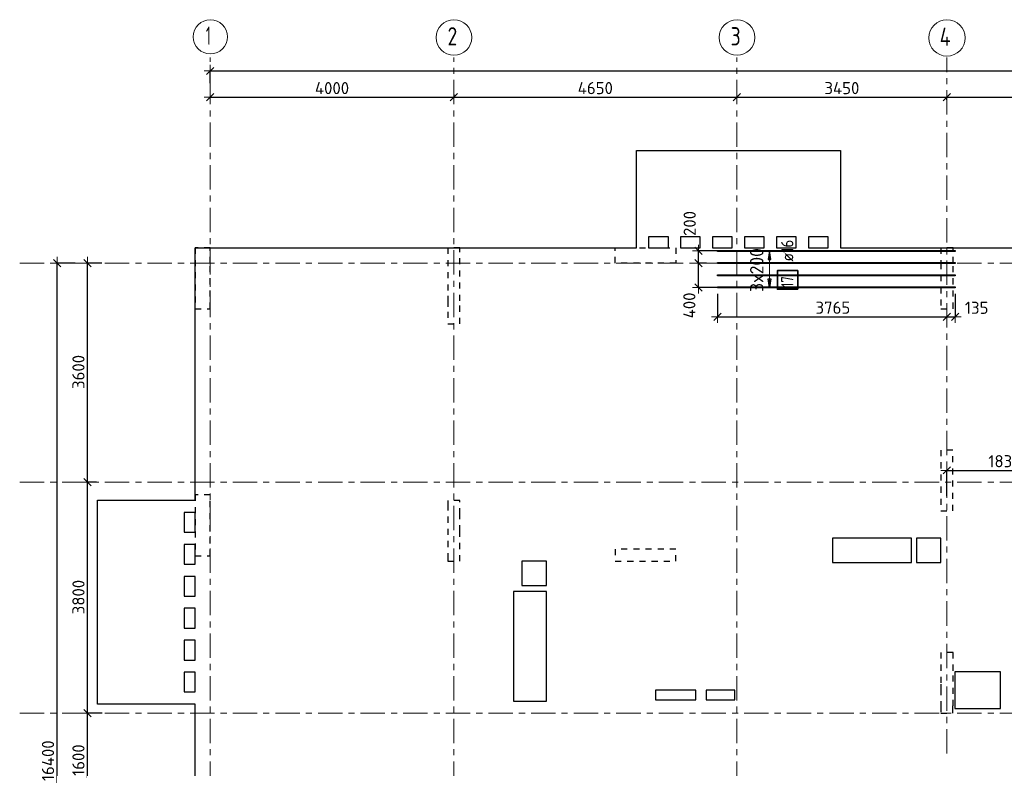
# Model space of a CAD drawing. Header units: metres. Extents: x -38 to 97, y -15 to 21.
# Tile 3 of 216: x -3 to 14, y 8 to 20. Entities that reach past the tile are written whole.
import ezdxf

# ---------------------------------------------------------------- set-up
doc = ezdxf.new("R2010")
doc.units = ezdxf.units.M
doc.header["$PDMODE"] = 65
for name, pattern in [('______11', [0.5, 0.4, -0.05, 0, -0.05]), ('______2', [0.0405, 0.03, -0.0105]), ('______5', [1.1, 0.8, -0.1, 0.1, -0.1])]:
    doc.linetypes.add(name, pattern=pattern)
for name, color, linetype, lineweight in [('XR$2$Осевая линия (1)', 7, '______5', 13), ('XR$2$Размерная линия (1)', 7, 'Continuous', 13), ('XR$5$Перекрытие (1)', 7, 'Continuous', 35), ('XR$5$Размерная линия (1)', 7, 'Continuous', 13)]:
    doc.layers.add(name, color=color, linetype=linetype, lineweight=lineweight)
doc.layers.add('XR$5$Арм.стержн.Доп. Арм верхн.зоны Х', color=7, linetype='Continuous', lineweight=35, true_color=0x8c8cff)
doc.layers.add('XR$7$Стена_ бетон несущ.', color=7, linetype='Continuous', lineweight=70, true_color=0xb4b496)
doc.styles.add('ISOCPEUR', font='txt')
doc.dimstyles.new('DIMSTYLE_2', dxfattribs={"dimtxt": 0.2, "dimasz": 0.2, "dimexe": 0, "dimexo": 0, "dimgap": 0.1, "dimtad": 2, "dimdec": 0, "dimlfac": 1000, "dimrnd": 5, "dimzin": 12, "dimdsep": 46, "dimtxsty": 'ISOCPEUR', "dimblk1": 'ALL_ML_STRICH', "dimblk2": 'ALL_ML_STRICH', "dimsah": 1, "dimcen": 0, "dimclrd": 7, "dimclre": 256, "dimclrt": 7, "dimadec": 0, "dimazin": 0, "dimtfac": 1, "dimtdec": 0, "dimtix": 1, "dimtmove": 2, "dimatfit": 3, "dimfxl": 0, "dimtzin": 0, "dimlwd": 0, "dimlwe": -3, "dimarcsym": 0})
doc.dimstyles.new('DIMSTYLE_3', dxfattribs={"dimtxt": 0.2, "dimasz": 0.2, "dimexe": 0, "dimexo": 0, "dimgap": 0.1, "dimtad": 2, "dimdec": 0, "dimlfac": 1000, "dimrnd": 5, "dimzin": 12, "dimdsep": 46, "dimtxsty": 'ISOCPEUR', "dimblk1": 'ALL_ML_STRICH', "dimblk2": 'ALL_ML_STRICH', "dimsah": 1, "dimcen": 0, "dimclrd": 7, "dimclre": 256, "dimclrt": 7, "dimadec": 0, "dimazin": 0, "dimtfac": 1, "dimtdec": 0, "dimtix": 1, "dimtmove": 2, "dimatfit": 3, "dimfxl": 0, "dimtzin": 0, "dimlwd": 0, "dimlwe": -3, "dimarcsym": 0})
doc.dimstyles.new('DIMSTYLE_36', dxfattribs={"dimtxt": 0.2, "dimasz": 0.2, "dimexe": 0, "dimexo": 0, "dimgap": 0.1, "dimtad": 2, "dimdec": 0, "dimlfac": 1000, "dimrnd": 5, "dimzin": 12, "dimdsep": 46, "dimtxsty": 'ISOCPEUR', "dimblk1": 'ALL_ML_STRICH', "dimblk2": 'ALL_ML_STRICH', "dimsah": 1, "dimcen": 0, "dimclrd": 7, "dimclre": 256, "dimclrt": 7, "dimadec": 0, "dimazin": 0, "dimtfac": 1, "dimtdec": 0, "dimtix": 1, "dimtmove": 2, "dimatfit": 3, "dimfxl": 0, "dimtvp": 1.2, "dimtzin": 0, "dimlwd": 0, "dimlwe": -3, "dimarcsym": 0})

# ---------------------------------------------------------------- blocks, each defined once
blk = doc.blocks.new('ALL_ML_STRICH')
at = {"color": 0, "linetype": 'ByBlock', "lineweight": -2}
for p, q in [((-1, 0), (0.5, 0)), ((-0.3, -0.3), (0.3, 0.3)), ((0, -0.5), (0, 0.5))]:
    blk.add_line(p, q, dxfattribs=at)
blk = doc.blocks.new('*D5')
at = {"layer": 'DEFPOINTS', "color": 7, "linetype": 'Continuous', "lineweight": 13, "transparency": 33554687}
for p in [(-1.699, 16.4), (-2.294, 0), (-2.015, 0)]:
    blk.add_point(p, dxfattribs=at)
at = {"layer": 'XR$2$Размерная линия (1)', "color": 9, "linetype": 'Continuous', "lineweight": -2, "true_color": 0xc7c7c7, "transparency": 33554687}
for p, q in [((-1.719, 16.4), (-2.015, 16.4)), ((-2.274, 0), (-2.015, 0))]:
    blk.add_line(p, q, dxfattribs=at)
at = {"layer": 'XR$2$Размерная линия (1)', "color": 7, "linetype": 'Continuous', "lineweight": -2, "transparency": 33554687}
blk.add_line((-2.015, 0), (-2.015, 16.4), dxfattribs=at)
at = {"layer": 'XR$2$Размерная линия (1)', "color": 7, "linetype": 'Continuous', "lineweight": 13, "transparency": 33554687, "xscale": 0.2, "yscale": 0.2, "zscale": 0.2}
for p, rotation in [((-2.015, 16.4), 90), ((-2.015, 0), 270)]:
    blk.add_blockref('ALL_ML_STRICH', p, dxfattribs=dict(at, rotation=rotation))
at = {"layer": 'XR$2$Размерная линия (1)', "color": 7, "linetype": 'Continuous', "lineweight": 13, "transparency": 33554687, "insert": (-2.165, 8.22), "char_height": 0.2, "width": 1, "attachment_point": 5, "rotation": 90, "style": 'ISOCPEUR'}
blk.add_mtext('\\A1;{16400}', dxfattribs=at)
blk = doc.blocks.new('*D8')
at = {"layer": 'DEFPOINTS', "color": 7, "linetype": 'Continuous', "lineweight": 13, "transparency": 33554687}
for p in [(-1.253, 9), (-1.515, 7.4), (-1.172, 7.4)]:
    blk.add_point(p, dxfattribs=at)
at = {"layer": 'XR$2$Размерная линия (1)', "color": 9, "linetype": 'Continuous', "lineweight": -2, "true_color": 0xc7c7c7, "transparency": 33554687}
for p, q in [((-1.273, 9), (-1.515, 9)), ((-1.192, 7.4), (-1.515, 7.4))]:
    blk.add_line(p, q, dxfattribs=at)
at = {"layer": 'XR$2$Размерная линия (1)', "color": 7, "linetype": 'Continuous', "lineweight": -2, "transparency": 33554687}
blk.add_line((-1.515, 7.4), (-1.515, 9), dxfattribs=at)
at = {"layer": 'XR$2$Размерная линия (1)', "color": 7, "linetype": 'Continuous', "lineweight": 13, "transparency": 33554687, "xscale": 0.2, "yscale": 0.2, "zscale": 0.2}
for p, rotation in [((-1.515, 9), 90), ((-1.515, 7.4), 270)]:
    blk.add_blockref('ALL_ML_STRICH', p, dxfattribs=dict(at, rotation=rotation))
at = {"layer": 'XR$2$Размерная линия (1)', "color": 7, "linetype": 'Continuous', "lineweight": 13, "transparency": 33554687, "insert": (-1.665, 8.23), "char_height": 0.2, "width": 0.8, "attachment_point": 5, "rotation": 90, "style": 'ISOCPEUR'}
blk.add_mtext('\\A1;{1600}', dxfattribs=at)
blk = doc.blocks.new('*D9')
at = {"layer": 'DEFPOINTS', "color": 7, "linetype": 'Continuous', "lineweight": 13, "transparency": 33554687}
for p in [(-1.347, 12.8), (-1.515, 9), (-1.253, 9)]:
    blk.add_point(p, dxfattribs=at)
at = {"layer": 'XR$2$Размерная линия (1)', "color": 9, "linetype": 'Continuous', "lineweight": -2, "true_color": 0xc7c7c7, "transparency": 33554687}
for p, q in [((-1.367, 12.8), (-1.515, 12.8)), ((-1.273, 9), (-1.515, 9))]:
    blk.add_line(p, q, dxfattribs=at)
at = {"layer": 'XR$2$Размерная линия (1)', "color": 7, "linetype": 'Continuous', "lineweight": -2, "transparency": 33554687}
blk.add_line((-1.515, 9), (-1.515, 12.8), dxfattribs=at)
at = {"layer": 'XR$2$Размерная линия (1)', "color": 7, "linetype": 'Continuous', "lineweight": 13, "transparency": 33554687, "xscale": 0.2, "yscale": 0.2, "zscale": 0.2}
for p, rotation in [((-1.515, 12.8), 90), ((-1.515, 9), 270)]:
    blk.add_blockref('ALL_ML_STRICH', p, dxfattribs=dict(at, rotation=rotation))
at = {"layer": 'XR$2$Размерная линия (1)', "color": 7, "linetype": 'Continuous', "lineweight": 13, "transparency": 33554687, "insert": (-1.665, 10.91), "char_height": 0.2, "width": 0.8, "attachment_point": 5, "rotation": 90, "style": 'ISOCPEUR'}
blk.add_mtext('\\A1;{3800}', dxfattribs=at)
blk = doc.blocks.new('*D10')
at = {"layer": 'DEFPOINTS', "color": 7, "linetype": 'Continuous', "lineweight": 13, "transparency": 33554687}
for p in [(-1.26, 16.4), (-1.515, 12.8), (-1.347, 12.8)]:
    blk.add_point(p, dxfattribs=at)
at = {"layer": 'XR$2$Размерная линия (1)', "color": 9, "linetype": 'Continuous', "lineweight": -2, "true_color": 0xc7c7c7, "transparency": 33554687}
for p, q in [((-1.28, 16.4), (-1.515, 16.4)), ((-1.367, 12.8), (-1.515, 12.8))]:
    blk.add_line(p, q, dxfattribs=at)
at = {"layer": 'XR$2$Размерная линия (1)', "color": 7, "linetype": 'Continuous', "lineweight": -2, "transparency": 33554687}
blk.add_line((-1.515, 12.8), (-1.515, 16.4), dxfattribs=at)
at = {"layer": 'XR$2$Размерная линия (1)', "color": 7, "linetype": 'Continuous', "lineweight": 13, "transparency": 33554687, "xscale": 0.2, "yscale": 0.2, "zscale": 0.2}
for p, rotation in [((-1.515, 16.4), 90), ((-1.515, 12.8), 270)]:
    blk.add_blockref('ALL_ML_STRICH', p, dxfattribs=dict(at, rotation=rotation))
at = {"layer": 'XR$2$Размерная линия (1)', "color": 7, "linetype": 'Continuous', "lineweight": 13, "transparency": 33554687, "insert": (-1.665, 14.61), "char_height": 0.2, "width": 0.8, "attachment_point": 5, "rotation": 90, "style": 'ISOCPEUR'}
blk.add_mtext('\\A1;{3600}', dxfattribs=at)
blk = doc.blocks.new('*D11')
at = {"layer": 'DEFPOINTS', "color": 7, "linetype": 'Continuous', "lineweight": 13, "transparency": 33554687}
for p in [(0.5, 19.557), (0.5, 19.377), (61.6, 17.12)]:
    blk.add_point(p, dxfattribs=at)
at = {"layer": 'XR$2$Размерная линия (1)', "color": 9, "linetype": 'Continuous', "lineweight": -2, "true_color": 0xc7c7c7, "transparency": 33554687}
for p, q in [((0.5, 19.357), (0.5, 19.557)), ((61.6, 17.14), (61.6, 19.557))]:
    blk.add_line(p, q, dxfattribs=at)
at = {"layer": 'XR$2$Размерная линия (1)', "color": 7, "linetype": 'Continuous', "lineweight": -2, "transparency": 33554687}
blk.add_line((0.5, 19.557), (61.6, 19.557), dxfattribs=at)
at = {"layer": 'XR$2$Размерная линия (1)', "color": 7, "linetype": 'Continuous', "lineweight": 13, "transparency": 33554687, "xscale": 0.2, "yscale": 0.2, "zscale": 0.2, "rotation": 180}
blk.add_blockref('ALL_ML_STRICH', (0.5, 19.557), dxfattribs=at)
at = {"layer": 'XR$2$Размерная линия (1)', "color": 7, "linetype": 'Continuous', "lineweight": 13, "transparency": 33554687, "xscale": 0.2, "yscale": 0.2, "zscale": 0.2}
blk.add_blockref('ALL_ML_STRICH', (61.6, 19.557), dxfattribs=at)
at = {"layer": 'XR$2$Размерная линия (1)', "color": 7, "linetype": 'Continuous', "lineweight": 13, "transparency": 33554687, "insert": (31.1, 19.707), "char_height": 0.2, "width": 1, "attachment_point": 5, "style": 'ISOCPEUR'}
blk.add_mtext('\\A1;{61100}', dxfattribs=at)
blk = doc.blocks.new('*D26')
at = {"layer": 'DEFPOINTS', "color": 7, "linetype": 'Continuous', "lineweight": 13, "transparency": 33554687}
for p in [(0.5, 19.17), (0.5, 19.126), (4.5, 19.191)]:
    blk.add_point(p, dxfattribs=at)
at = {"layer": 'XR$2$Размерная линия (1)', "color": 9, "linetype": 'Continuous', "lineweight": -2, "true_color": 0xc7c7c7, "transparency": 33554687}
for p, q in [((0.5, 19.15), (0.5, 19.126)), ((4.5, 19.171), (4.5, 19.126))]:
    blk.add_line(p, q, dxfattribs=at)
at = {"layer": 'XR$2$Размерная линия (1)', "color": 7, "linetype": 'Continuous', "lineweight": -2, "transparency": 33554687}
blk.add_line((0.5, 19.126), (4.5, 19.126), dxfattribs=at)
at = {"layer": 'XR$2$Размерная линия (1)', "color": 7, "linetype": 'Continuous', "lineweight": 13, "transparency": 33554687, "xscale": 0.2, "yscale": 0.2, "zscale": 0.2, "rotation": 180}
blk.add_blockref('ALL_ML_STRICH', (0.5, 19.126), dxfattribs=at)
at = {"layer": 'XR$2$Размерная линия (1)', "color": 7, "linetype": 'Continuous', "lineweight": 13, "transparency": 33554687, "xscale": 0.2, "yscale": 0.2, "zscale": 0.2}
blk.add_blockref('ALL_ML_STRICH', (4.5, 19.126), dxfattribs=at)
at = {"layer": 'XR$2$Размерная линия (1)', "color": 7, "linetype": 'Continuous', "lineweight": 13, "transparency": 33554687, "insert": (2.5, 19.276), "char_height": 0.2, "width": 0.8, "attachment_point": 5, "style": 'ISOCPEUR'}
blk.add_mtext('\\A1;{4000}', dxfattribs=at)
blk = doc.blocks.new('*D27')
at = {"layer": 'DEFPOINTS', "color": 7, "linetype": 'Continuous', "lineweight": 13, "transparency": 33554687}
for p in [(4.5, 19.191), (4.5, 19.126), (9.15, 19.126)]:
    blk.add_point(p, dxfattribs=at)
at = {"layer": 'XR$2$Размерная линия (1)', "color": 9, "linetype": 'Continuous', "lineweight": -2, "true_color": 0xc7c7c7, "transparency": 33554687}
for p, q in [((4.5, 19.171), (4.5, 19.126)), ((9.15, 19.126), (9.15, 19.126))]:
    blk.add_line(p, q, dxfattribs=at)
at = {"layer": 'XR$2$Размерная линия (1)', "color": 7, "linetype": 'Continuous', "lineweight": -2, "transparency": 33554687}
blk.add_line((4.5, 19.126), (9.15, 19.126), dxfattribs=at)
at = {"layer": 'XR$2$Размерная линия (1)', "color": 7, "linetype": 'Continuous', "lineweight": 13, "transparency": 33554687, "xscale": 0.2, "yscale": 0.2, "zscale": 0.2, "rotation": 180}
blk.add_blockref('ALL_ML_STRICH', (4.5, 19.126), dxfattribs=at)
at = {"layer": 'XR$2$Размерная линия (1)', "color": 7, "linetype": 'Continuous', "lineweight": 13, "transparency": 33554687, "xscale": 0.2, "yscale": 0.2, "zscale": 0.2}
blk.add_blockref('ALL_ML_STRICH', (9.15, 19.126), dxfattribs=at)
at = {"layer": 'XR$2$Размерная линия (1)', "color": 7, "linetype": 'Continuous', "lineweight": 13, "transparency": 33554687, "insert": (6.825, 19.276), "char_height": 0.2, "width": 0.8, "attachment_point": 5, "style": 'ISOCPEUR'}
blk.add_mtext('\\A1;{4650}', dxfattribs=at)
blk = doc.blocks.new('*D28')
at = {"layer": 'DEFPOINTS', "color": 7, "linetype": 'Continuous', "lineweight": 13, "transparency": 33554687}
for p in [(9.15, 19.126), (9.15, 19.126), (12.6, 19.061)]:
    blk.add_point(p, dxfattribs=at)
at = {"layer": 'XR$2$Размерная линия (1)', "color": 9, "linetype": 'Continuous', "lineweight": -2, "true_color": 0xc7c7c7, "transparency": 33554687}
for p, q in [((9.15, 19.126), (9.15, 19.126)), ((12.6, 19.081), (12.6, 19.126))]:
    blk.add_line(p, q, dxfattribs=at)
at = {"layer": 'XR$2$Размерная линия (1)', "color": 7, "linetype": 'Continuous', "lineweight": -2, "transparency": 33554687}
blk.add_line((9.15, 19.126), (12.6, 19.126), dxfattribs=at)
at = {"layer": 'XR$2$Размерная линия (1)', "color": 7, "linetype": 'Continuous', "lineweight": 13, "transparency": 33554687, "xscale": 0.2, "yscale": 0.2, "zscale": 0.2, "rotation": 180}
blk.add_blockref('ALL_ML_STRICH', (9.15, 19.126), dxfattribs=at)
at = {"layer": 'XR$2$Размерная линия (1)', "color": 7, "linetype": 'Continuous', "lineweight": 13, "transparency": 33554687, "xscale": 0.2, "yscale": 0.2, "zscale": 0.2}
blk.add_blockref('ALL_ML_STRICH', (12.6, 19.126), dxfattribs=at)
at = {"layer": 'XR$2$Размерная линия (1)', "color": 7, "linetype": 'Continuous', "lineweight": 13, "transparency": 33554687, "insert": (10.875, 19.276), "char_height": 0.2, "width": 0.8, "attachment_point": 5, "style": 'ISOCPEUR'}
blk.add_mtext('\\A1;{3450}', dxfattribs=at)
blk = doc.blocks.new('*D29')
at = {"layer": 'DEFPOINTS', "color": 7, "linetype": 'Continuous', "lineweight": 13, "transparency": 33554687}
for p in [(19.08, 19.487), (12.6, 19.126), (12.6, 19.061)]:
    blk.add_point(p, dxfattribs=at)
at = {"layer": 'XR$2$Размерная линия (1)', "color": 9, "linetype": 'Continuous', "lineweight": -2, "true_color": 0xc7c7c7, "transparency": 33554687}
for p, q in [((19.08, 19.467), (19.08, 19.126)), ((12.6, 19.081), (12.6, 19.126))]:
    blk.add_line(p, q, dxfattribs=at)
at = {"layer": 'XR$2$Размерная линия (1)', "color": 7, "linetype": 'Continuous', "lineweight": -2, "transparency": 33554687}
blk.add_line((12.6, 19.126), (19.08, 19.126), dxfattribs=at)
at = {"layer": 'XR$2$Размерная линия (1)', "color": 7, "linetype": 'Continuous', "lineweight": 13, "transparency": 33554687, "xscale": 0.2, "yscale": 0.2, "zscale": 0.2, "rotation": 180}
blk.add_blockref('ALL_ML_STRICH', (12.6, 19.126), dxfattribs=at)
at = {"layer": 'XR$2$Размерная линия (1)', "color": 7, "linetype": 'Continuous', "lineweight": 13, "transparency": 33554687, "xscale": 0.2, "yscale": 0.2, "zscale": 0.2}
blk.add_blockref('ALL_ML_STRICH', (19.08, 19.126), dxfattribs=at)
at = {"layer": 'XR$2$Размерная линия (1)', "color": 7, "linetype": 'Continuous', "lineweight": 13, "transparency": 33554687, "insert": (15.84, 19.276), "char_height": 0.2, "width": 0.8, "attachment_point": 5, "style": 'ISOCPEUR'}
blk.add_mtext('\\A1;{6480}', dxfattribs=at)
blk = doc.blocks.new('*D619')
at = {"layer": 'DEFPOINTS', "color": 7, "linetype": 'Continuous', "lineweight": 13, "transparency": 33554687}
for p in [(8.834, 15.914), (12.6, 15.54), (8.834, 15.517)]:
    blk.add_point(p, dxfattribs=at)
at = {"layer": 'XR$5$Размерная линия (1)', "color": 9, "linetype": 'Continuous', "lineweight": -2, "true_color": 0xc7c7c7, "transparency": 33554687}
for p, q in [((8.834, 15.894), (8.834, 15.517)), ((12.6, 15.52), (12.6, 15.517))]:
    blk.add_line(p, q, dxfattribs=at)
at = {"layer": 'XR$5$Размерная линия (1)', "color": 7, "linetype": 'Continuous', "lineweight": -2, "transparency": 33554687}
blk.add_line((8.834, 15.517), (12.6, 15.517), dxfattribs=at)
at = {"layer": 'XR$5$Размерная линия (1)', "color": 7, "linetype": 'Continuous', "lineweight": 13, "transparency": 33554687, "xscale": 0.2, "yscale": 0.2, "zscale": 0.2, "rotation": 180}
blk.add_blockref('ALL_ML_STRICH', (8.834, 15.517), dxfattribs=at)
at = {"layer": 'XR$5$Размерная линия (1)', "color": 7, "linetype": 'Continuous', "lineweight": 13, "transparency": 33554687, "xscale": 0.2, "yscale": 0.2, "zscale": 0.2}
blk.add_blockref('ALL_ML_STRICH', (12.6, 15.517), dxfattribs=at)
at = {"layer": 'XR$5$Размерная линия (1)', "color": 7, "linetype": 'Continuous', "lineweight": 13, "transparency": 33554687, "insert": (10.727, 15.667), "char_height": 0.2, "width": 0.8, "attachment_point": 5, "style": 'ISOCPEUR'}
blk.add_mtext('\\A1;{3765}', dxfattribs=at)
blk = doc.blocks.new('*D620')
at = {"layer": 'DEFPOINTS', "color": 7, "linetype": 'Continuous', "lineweight": 13, "transparency": 33554687}
for p in [(12.734, 15.914), (12.6, 15.54), (12.6, 15.517)]:
    blk.add_point(p, dxfattribs=at)
at = {"layer": 'XR$5$Размерная линия (1)', "color": 9, "linetype": 'Continuous', "lineweight": -2, "true_color": 0xc7c7c7, "transparency": 33554687}
for p, q in [((12.734, 15.894), (12.734, 15.517)), ((12.6, 15.52), (12.6, 15.517))]:
    blk.add_line(p, q, dxfattribs=at)
at = {"layer": 'XR$5$Размерная линия (1)', "color": 7, "linetype": 'Continuous', "lineweight": -2, "transparency": 33554687}
blk.add_line((12.6, 15.517), (12.734, 15.517), dxfattribs=at)
at = {"layer": 'XR$5$Размерная линия (1)', "color": 7, "linetype": 'Continuous', "lineweight": 13, "transparency": 33554687, "xscale": 0.2, "yscale": 0.2, "zscale": 0.2, "rotation": 180}
blk.add_blockref('ALL_ML_STRICH', (12.6, 15.517), dxfattribs=at)
at = {"layer": 'XR$5$Размерная линия (1)', "color": 7, "linetype": 'Continuous', "lineweight": 13, "transparency": 33554687, "xscale": 0.2, "yscale": 0.2, "zscale": 0.2}
blk.add_blockref('ALL_ML_STRICH', (12.734, 15.517), dxfattribs=at)
at = {"layer": 'XR$5$Размерная линия (1)', "color": 7, "linetype": 'Continuous', "lineweight": 13, "transparency": 33554687, "insert": (13.089, 15.665), "char_height": 0.2, "width": 0.6, "attachment_point": 5, "style": 'ISOCPEUR'}
blk.add_mtext('\\A1;{135}', dxfattribs=at)
blk = doc.blocks.new('*D621')
at = {"layer": 'DEFPOINTS', "color": 7, "linetype": 'Continuous', "lineweight": 13, "transparency": 33554687}
for p in [(8.669, 16.4), (8.521, 16), (8.902, 16)]:
    blk.add_point(p, dxfattribs=at)
at = {"layer": 'XR$5$Размерная линия (1)', "color": 9, "linetype": 'Continuous', "lineweight": -2, "true_color": 0xc7c7c7, "transparency": 33554687}
for p, q in [((8.649, 16.4), (8.521, 16.4)), ((8.882, 16), (8.521, 16))]:
    blk.add_line(p, q, dxfattribs=at)
at = {"layer": 'XR$5$Размерная линия (1)', "color": 7, "linetype": 'Continuous', "lineweight": -2, "transparency": 33554687}
blk.add_line((8.521, 16), (8.521, 16.4), dxfattribs=at)
at = {"layer": 'XR$5$Размерная линия (1)', "color": 7, "linetype": 'Continuous', "lineweight": 13, "transparency": 33554687, "xscale": 0.2, "yscale": 0.2, "zscale": 0.2}
for p, rotation in [((8.521, 16.4), 90), ((8.521, 16), 270)]:
    blk.add_blockref('ALL_ML_STRICH', p, dxfattribs=dict(at, rotation=rotation))
at = {"layer": 'XR$5$Размерная линия (1)', "color": 7, "linetype": 'Continuous', "lineweight": 13, "transparency": 33554687, "insert": (8.369, 15.704), "char_height": 0.2, "width": 0.6, "attachment_point": 5, "rotation": 90, "style": 'ISOCPEUR'}
blk.add_mtext('\\A1;{400}', dxfattribs=at)
blk = doc.blocks.new('*D622')
at = {"layer": 'DEFPOINTS', "color": 7, "linetype": 'Continuous', "lineweight": 13, "transparency": 33554687}
for p in [(8.873, 16.6), (8.521, 16.4), (8.669, 16.4)]:
    blk.add_point(p, dxfattribs=at)
at = {"layer": 'XR$5$Размерная линия (1)', "color": 9, "linetype": 'Continuous', "lineweight": -2, "true_color": 0xc7c7c7, "transparency": 33554687}
for p, q in [((8.853, 16.6), (8.521, 16.6)), ((8.649, 16.4), (8.521, 16.4))]:
    blk.add_line(p, q, dxfattribs=at)
at = {"layer": 'XR$5$Размерная линия (1)', "color": 7, "linetype": 'Continuous', "lineweight": -2, "transparency": 33554687}
blk.add_line((8.521, 16.4), (8.521, 16.6), dxfattribs=at)
at = {"layer": 'XR$5$Размерная линия (1)', "color": 7, "linetype": 'Continuous', "lineweight": 13, "transparency": 33554687, "xscale": 0.2, "yscale": 0.2, "zscale": 0.2}
for p, rotation in [((8.521, 16.6), 90), ((8.521, 16.4), 270)]:
    blk.add_blockref('ALL_ML_STRICH', p, dxfattribs=dict(at, rotation=rotation))
at = {"layer": 'XR$5$Размерная линия (1)', "color": 7, "linetype": 'Continuous', "lineweight": 13, "transparency": 33554687, "insert": (8.375, 17.051), "char_height": 0.2, "width": 0.6, "attachment_point": 5, "rotation": 90, "style": 'ISOCPEUR'}
blk.add_mtext('\\A1;{200}', dxfattribs=at)
blk = doc.blocks.new('*D623')
at = {"layer": 'DEFPOINTS', "color": 7, "linetype": 'Continuous', "lineweight": 13, "transparency": 33554687}
for p in [(12.6, 12.993), (12.6, 12.549), (14.437, 12.224)]:
    blk.add_point(p, dxfattribs=at)
at = {"layer": 'XR$5$Размерная линия (1)', "color": 9, "linetype": 'Continuous', "lineweight": -2, "true_color": 0xc7c7c7, "transparency": 33554687}
for p, q in [((12.6, 12.569), (12.6, 12.993)), ((14.437, 12.244), (14.437, 12.993))]:
    blk.add_line(p, q, dxfattribs=at)
at = {"layer": 'XR$5$Размерная линия (1)', "color": 7, "linetype": 'Continuous', "lineweight": -2, "transparency": 33554687}
blk.add_line((12.6, 12.993), (14.437, 12.993), dxfattribs=at)
at = {"layer": 'XR$5$Размерная линия (1)', "color": 7, "linetype": 'Continuous', "lineweight": 13, "transparency": 33554687, "xscale": 0.2, "yscale": 0.2, "zscale": 0.2, "rotation": 180}
blk.add_blockref('ALL_ML_STRICH', (12.6, 12.993), dxfattribs=at)
at = {"layer": 'XR$5$Размерная линия (1)', "color": 7, "linetype": 'Continuous', "lineweight": 13, "transparency": 33554687, "xscale": 0.2, "yscale": 0.2, "zscale": 0.2}
blk.add_blockref('ALL_ML_STRICH', (14.437, 12.993), dxfattribs=at)
at = {"layer": 'XR$5$Размерная линия (1)', "color": 7, "linetype": 'Continuous', "lineweight": 13, "transparency": 33554687, "insert": (13.549, 13.143), "char_height": 0.2, "width": 0.8, "attachment_point": 5, "style": 'ISOCPEUR'}
blk.add_mtext('\\A1;{1835}', dxfattribs=at)

msp = doc.modelspace()

# ---------------------------------------------------------------- linework, layer by layer
at = {"layer": 'XR$2$Осевая линия (1)', "color": 253, "linetype": '______11', "lineweight": 13, "true_color": 0xa0a0a0, "transparency": 33554687}
for p, q in [((0.5, -3.39), (0.5, 19.78)), ((4.5, -3.39), (4.5, 19.78)), ((9.15, -3.39), (9.15, 19.78)), ((12.6, 8.34), (12.6, 19.78)), ((-2.63, 16.4), (62.6, 16.4)), ((-2.63, 12.8), (62.6, 12.8)), ((-2.63, 9), (62.6, 9))]:
    msp.add_line(p, q, dxfattribs=at)
at = {"layer": 'XR$2$Осевая линия (1)', "color": 7, "linetype": 'Continuous', "lineweight": 13, "transparency": 33554687}
for centre, radius in [((0.5019, 20.1186), 0.2819), ((4.5024, 20.1081), 0.2924), ((9.1524, 20.1081), 0.2924), ((12.6013, 20.1017), 0.2988)]:
    msp.add_circle(centre, radius, dxfattribs=at)
at = {"layer": 'XR$5$Арм.стержн.Доп. Арм верхн.зоны Х', "color": 253, "linetype": 'Continuous', "lineweight": -3, "true_color": 0xa0a0a0, "transparency": 33554687}
for p, q in [((9.6862, 16.6002), (9.5862, 16.6002)), ((9.6862, 16.6002), (9.7862, 16.6002)), ((9.6862, 16.0002), (9.5862, 16.0002)), ((9.6862, 16.0002), (9.7862, 16.0002))]:
    msp.add_line(p, q, dxfattribs=at)
at = {"layer": 'XR$5$Арм.стержн.Доп. Арм верхн.зоны Х', "color": 7, "linetype": 'Continuous', "lineweight": 25, "transparency": 33554687}
for p, q in [((9.6862, 16.6002), (9.6662, 16.4602)), ((9.7062, 16.4602), (9.6862, 16.6002)), ((9.6662, 16.4602), (9.7062, 16.4602)), ((9.6862, 16.0002), (9.6662, 16.1402)), ((9.6662, 16.1402), (9.7062, 16.1402)), ((9.7062, 16.1402), (9.6862, 16.0002))]:
    msp.add_line(p, q, dxfattribs=at)
at = {"layer": 'XR$5$Арм.стержн.Доп. Арм верхн.зоны Х', "color": 7, "linetype": 'Continuous', "lineweight": 13, "transparency": 33554687}
for p, q in [((9.6862, 16.6002), (9.6862, 16.6002)), ((9.6862, 16.0002), (9.6862, 16.6002)), ((9.6862, 16.0002), (9.6862, 16.0002))]:
    msp.add_line(p, q, dxfattribs=at)
at = {"layer": 'XR$5$Арм.стержн.Доп. Арм верхн.зоны Х', "color": 7, "linetype": 'Continuous', "lineweight": 25, "transparency": 33554687}
for points in [[(12.734, 16.5922), (8.834, 16.5922), (8.834, 16.6082), (12.734, 16.6082), (12.734, 16.5922)], [(12.734, 16.3922), (8.834, 16.3922), (8.834, 16.4082), (12.734, 16.4082), (12.734, 16.3922)], [(12.734, 16.1922), (8.834, 16.1922), (8.834, 16.2082), (12.734, 16.2082), (12.734, 16.1922)], [(12.734, 15.9922), (8.834, 15.9922), (8.834, 16.0082), (12.734, 16.0082), (12.734, 15.9922)]]:
    msp.add_lwpolyline(points, dxfattribs=at)
at = {"layer": 'XR$5$Арм.стержн.Доп. Арм верхн.зоны Х', "color": 7, "linetype": 'Continuous', "lineweight": 35, "transparency": 33554687}
msp.add_lwpolyline([(10.1505, 15.9707), (10.1505, 16.2774), (9.8172, 16.2774), (9.8172, 15.9707), (10.1505, 15.9707)], dxfattribs=at)
at = {"layer": 'XR$5$Перекрытие (1)', "color": 7, "linetype": 'Continuous', "lineweight": 25, "transparency": 33554687}
for p, q in [((7.4996, 16.8302), (7.4996, 18.2502)), ((7.4996, 18.2502), (10.8496, 18.2502)), ((10.8496, 18.2502), (10.8496, 16.8302)), ((7.4996, 16.6502), (7.4996, 16.8302)), ((8.0246, 16.8302), (7.6996, 16.8302)), ((7.6996, 16.8302), (7.6996, 16.6502)), ((8.0246, 16.6502), (8.0246, 16.8302)), ((8.5496, 16.8302), (8.2246, 16.8302)), ((8.2246, 16.8302), (8.2246, 16.6502)), ((8.5496, 16.6502), (8.5496, 16.8302)), ((8.7496, 16.8302), (8.7496, 16.6502)), ((9.0746, 16.8302), (8.7496, 16.8302)), ((9.0746, 16.6502), (9.0746, 16.8302)), ((9.5996, 16.8302), (9.2746, 16.8302)), ((9.2746, 16.8302), (9.2746, 16.6502)), ((9.5996, 16.6502), (9.5996, 16.8302)), ((9.7996, 16.8302), (9.7996, 16.6502)), ((10.1246, 16.8302), (9.7996, 16.8302)), ((10.1246, 16.6502), (10.1246, 16.8302)), ((10.3246, 16.8302), (10.3246, 16.6502)), ((10.6496, 16.8302), (10.3246, 16.8302)), ((10.6496, 16.6502), (10.6496, 16.8302)), ((10.8496, 16.8302), (10.8496, 16.6502)), ((0.25, 12.5002), (0.25, 16.6502)), ((0.25, 16.6502), (7.4996, 16.6502)), ((7.6996, 16.6502), (8.0246, 16.6502)), ((8.2246, 16.6502), (8.5496, 16.6502)), ((8.7496, 16.6502), (9.0746, 16.6502)), ((9.2746, 16.6502), (9.5996, 16.6502)), ((9.7996, 16.6502), (10.1246, 16.6502)), ((10.3246, 16.6502), (10.6496, 16.6502)), ((10.8496, 16.6502), (19.08, 16.6502)), ((-1.35, 9.1502), (-1.35, 12.5002)), ((-1.35, 12.5002), (0.07, 12.5002)), ((0.07, 12.5002), (0.25, 12.5002)), ((0.07, 12.3002), (0.07, 11.9752)), ((0.25, 12.3002), (0.07, 12.3002)), ((0.25, 11.9752), (0.25, 12.3002)), ((0.07, 11.9752), (0.25, 11.9752)), ((10.7194, 11.8802), (10.7194, 11.4802)), ((12.0194, 11.8802), (10.7194, 11.8802)), ((12.0194, 11.4802), (12.0194, 11.8802)), ((12.1001, 11.8802), (12.1001, 11.4802)), ((12.5001, 11.8802), (12.1001, 11.8802)), ((12.5001, 11.4802), (12.5001, 11.8802)), ((0.07, 11.7752), (0.07, 11.4502)), ((0.25, 11.7752), (0.07, 11.7752)), ((0.25, 11.4502), (0.25, 11.7752)), ((5.6203, 11.5002), (5.6203, 11.1002)), ((6.0203, 11.5002), (5.6203, 11.5002)), ((6.0203, 11.1002), (6.0203, 11.5002)), ((0.07, 11.4502), (0.25, 11.4502)), ((10.7194, 11.4802), (12.0194, 11.4802)), ((12.1001, 11.4802), (12.5001, 11.4802)), ((0.07, 11.2502), (0.07, 10.9252)), ((0.25, 11.2502), (0.07, 11.2502)), ((0.25, 10.9252), (0.25, 11.2502)), ((5.4806, 11.0007), (5.4806, 9.2007)), ((6.0206, 11.0007), (5.4806, 11.0007)), ((5.6203, 11.1002), (6.0203, 11.1002)), ((6.0206, 9.2007), (6.0206, 11.0007)), ((0.07, 10.9252), (0.25, 10.9252)), ((0.07, 10.7252), (0.07, 10.4002)), ((0.25, 10.7252), (0.07, 10.7252)), ((0.25, 10.4002), (0.25, 10.7252)), ((0.07, 10.4002), (0.25, 10.4002)), ((0.25, 10.2002), (0.07, 10.2002)), ((0.07, 10.2002), (0.07, 9.8752)), ((0.25, 9.8752), (0.25, 10.2002)), ((0.07, 9.8752), (0.25, 9.8752)), ((0.07, 9.6752), (0.07, 9.3502)), ((0.25, 9.6752), (0.07, 9.6752)), ((0.25, 9.3502), (0.25, 9.6752)), ((12.7326, 9.6802), (12.7326, 9.0802)), ((13.4826, 9.6802), (12.7326, 9.6802)), ((13.4826, 9.0802), (13.4826, 9.6802)), ((0.07, 9.3502), (0.25, 9.3502)), ((7.8156, 9.3795), (7.8156, 9.2195)), ((8.4756, 9.3795), (7.8156, 9.3795)), ((7.8156, 9.2195), (8.4756, 9.2195)), ((8.4756, 9.2195), (8.4756, 9.3795)), ((8.6449, 9.3795), (8.6449, 9.2195)), ((9.1149, 9.3795), (8.6449, 9.3795)), ((8.6449, 9.2195), (9.1149, 9.2195)), ((9.1149, 9.2195), (9.1149, 9.3795)), ((0.07, 9.1502), (-1.35, 9.1502)), ((0.25, 9.1502), (0.07, 9.1502)), ((0.25, -0.2498), (0.25, 9.1502)), ((5.4806, 9.2007), (6.0206, 9.2007)), ((12.7326, 9.0802), (13.4826, 9.0802))]:
    msp.add_line(p, q, dxfattribs=at)
at = {"layer": 'XR$7$Стена_ бетон несущ.', "color": 253, "linetype": '______2', "lineweight": -3, "true_color": 0xa0a0a0, "transparency": 33554687}
for p, q in [((0.5, 16.65), (0.25, 16.65)), ((0.25, 16.65), (0.25, 15.65)), ((0.5, 16.4), (0.5, 16.65)), ((4.4, 16.65), (4.4, 15.86)), ((4.6, 16.65), (4.4, 16.65)), ((4.6, 15.78), (4.6, 16.65)), ((12.5, 16.65), (12.5, 16.4)), ((12.7, 16.65), (12.5, 16.65)), ((12.7, 16.4), (12.7, 16.65)), ((0.5, 15.65), (0.5, 16.4)), ((12.5, 16.4), (12.5, 15.65)), ((12.7, 15.65), (12.7, 16.4)), ((4.4, 15.86), (4.4, 15.84)), ((4.4, 15.84), (4.4, 15.78)), ((4.4, 15.78), (4.4, 15.6)), ((4.6, 15.6), (4.6, 15.78)), ((0.25, 15.65), (0.5, 15.65)), ((4.4, 15.6), (4.4, 15.4)), ((4.6, 15.4), (4.6, 15.6)), ((12.5, 15.65), (12.5, 15.65)), ((12.5, 15.65), (12.7, 15.65)), ((4.4, 15.4), (4.6, 15.4)), ((12.5, 13.325), (12.4998, 13.325)), ((12.4998, 13.325), (12.4998, 12.325)), ((12.6998, 13.325), (12.5, 13.325)), ((12.6998, 12.325), (12.6998, 13.325)), ((0.5, 12.59), (0.25, 12.59)), ((0.25, 12.59), (0.25, 11.59)), ((0.5, 11.59), (0.5, 12.59)), ((4.6, 12.5), (4.4, 12.5)), ((4.4, 12.5), (4.4, 12.4319)), ((4.6, 12.2716), (4.6, 12.5)), ((4.4, 12.4319), (4.4, 11.58)), ((12.4998, 12.325), (12.5, 12.325)), ((12.5, 12.325), (12.6998, 12.325)), ((4.6, 12.1916), (4.6, 12.2716)), ((4.6, 11.9916), (4.6, 12.1916)), ((4.6, 11.9116), (4.6, 11.9916)), ((4.6, 11.7), (4.6, 11.9116)), ((4.6, 11.5), (4.6, 11.7)), ((8.1499, 11.7), (7.1499, 11.7)), ((7.1499, 11.7), (7.1499, 11.5)), ((8.1499, 11.5), (8.1499, 11.7)), ((0.25, 11.59), (0.5, 11.59)), ((4.4, 11.58), (4.4, 11.5)), ((4.4, 11.5), (4.6, 11.5)), ((7.1499, 11.5), (8.1499, 11.5)), ((12.7, 10), (12.5, 10)), ((12.5, 10), (12.5, 9.48)), ((12.7, 9.9), (12.7, 10)), ((12.7, 9.7), (12.7, 9.9)), ((12.7, 9.12), (12.7, 9.7)), ((12.5, 9.48), (12.5, 9.4)), ((12.5, 9.4), (12.5, 9.2)), ((12.5, 9.2), (12.5, 9.12)), ((12.5, 9.12), (12.5, 9)), ((12.6997, 9.12), (12.7, 9.12)), ((12.6997, 9.08), (12.6997, 9.12)), ((12.6997, 9), (12.6997, 9.08)), ((12.5, 9), (12.6997, 9))]:
    msp.add_line(p, q, dxfattribs=at)
msp.add_lwpolyline([(7.1499, 16.65), (8.1499, 16.65), (8.1499, 16.4), (7.1499, 16.4), (7.1499, 16.65)], close=True, dxfattribs=at)

# ---------------------------------------------------------------- texts
at = {"layer": 'XR$2$Осевая линия (1)', "color": 7, "linetype": 'Continuous', "lineweight": 13, "transparency": 33554687, "char_height": 0.3, "attachment_point": 7, "style": 'ISOCPEUR'}
for s, insert, width in [('\\W0.56;1', (0.4269, 19.9881), 0.233333), ('\\W0.78;2', (4.3974, 19.9776), 0.326407), ('\\W0.78;3', (9.0474, 19.9776), 0.326407), ('\\W0.80;4', (12.4813, 19.9712), 0.359833)]:
    msp.add_mtext(s, dxfattribs=dict(at, insert=insert, width=width))
at = {"layer": 'XR$5$Арм.стержн.Доп. Арм верхн.зоны Х', "color": 7, "linetype": 'Continuous', "lineweight": 13, "transparency": 33554687, "insert": (9.5862, 15.9262), "char_height": 0.22, "width": 0.873359, "attachment_point": 7, "rotation": 90, "style": 'ISOCPEUR'}
msp.add_mtext('\\W0.95;3x200', dxfattribs=at)
at = {"layer": 'XR$5$Арм.стержн.Доп. Арм верхн.зоны Х', "color": 7, "linetype": 'Continuous', "lineweight": 25, "transparency": 33554687, "char_height": 0.2, "attachment_point": 7, "rotation": 90, "style": 'ISOCPEUR'}
for s, insert, width in [('\\W0.89; ø16 ', (10.0772, 16.3107), 0.749105), ('\\W0.75;17', (10.0772, 16.0041), 0.314854)]:
    msp.add_mtext(s, dxfattribs=dict(at, insert=insert, width=width))

# ---------------------------------------------------------------- dimensions: what is measured, and where the dimension line sits
at = {"layer": 'XR$2$Размерная линия (1)', "color": 7, "linetype": 'Continuous', "lineweight": 13, "transparency": 33554687}
for base, p1, p2, picture, middle in [((61.6, 19.5574), (0.5, 19.3568), (61.6, 17.1397), '*D11', (31.1, 19.7074)), ((4.5, 19.1261), (0.5, 19.1495), (4.5, 19.1712), '*D26', (2.5, 19.2761)), ((9.15, 19.1261), (4.5, 19.1712), (9.15, 19.1261), '*D27', (6.825, 19.2761)), ((12.6, 19.1261), (9.15, 19.1261), (12.6, 19.0812), '*D28', (10.875, 19.2761)), ((19.08, 19.1261), (12.6, 19.0812), (19.08, 19.4674), '*D29', (15.84, 19.2761))]:
    dim = msp.add_linear_dim(base=base, p1=p1, p2=p2, dimstyle='DIMSTYLE_3', override={"dimpost": '<>', "dimclrd": 7, "dimclre": 9, "dimclrt": 7, "dimlwd": 0, "dimlwe": 65533}, dxfattribs=at)
    dim.commit()
    dim.dimension.update_dxf_attribs({"geometry": picture, "text_midpoint": middle, "dimtype": 160})
for base, p1, p2, dimstyle, picture, middle in [((-2.0153, 16.4), (-2.2738, 0), (-1.7186, 16.4), 'DIMSTYLE_2', '*D5', (-2.1653, 8.22)), ((-1.5153, 16.4), (-1.3672, 12.8), (-1.2805, 16.4), 'DIMSTYLE_3', '*D10', (-1.6653, 14.61)), ((-1.5153, 12.8), (-1.2732, 9), (-1.3672, 12.8), 'DIMSTYLE_3', '*D9', (-1.6653, 10.91)), ((-1.5153, 9), (-1.1919, 7.4), (-1.2732, 9), 'DIMSTYLE_3', '*D8', (-1.6653, 8.23))]:
    dim = msp.add_linear_dim(base=base, p1=p1, p2=p2, angle=90, dimstyle=dimstyle, override={"dimpost": '<>', "dimclrd": 7, "dimclre": 9, "dimclrt": 7, "dimlwd": 0, "dimlwe": 65533}, dxfattribs=at)
    dim.commit()
    dim.dimension.update_dxf_attribs({"geometry": picture, "text_midpoint": middle, "dimtype": 160})
at = {"layer": 'XR$5$Размерная линия (1)', "color": 7, "linetype": 'Continuous', "lineweight": 13, "transparency": 33554687}
for base, p1, p2, picture, middle in [((8.5212, 16.6002), (8.6487, 16.4), (8.8526, 16.6002), '*D622', (8.3746, 17.051)), ((8.5212, 16.4), (8.8817, 16.0002), (8.6487, 16.4), '*D621', (8.3695, 15.7042))]:
    dim = msp.add_linear_dim(base=base, p1=p1, p2=p2, angle=90, dimstyle='DIMSTYLE_36', override={"dimpost": '<>', "dimclrd": 7, "dimclre": 9, "dimclrt": 7, "dimlwd": 0, "dimlwe": 65533}, dxfattribs=at)
    dim.commit()
    dim.dimension.update_dxf_attribs({"geometry": picture, "text_midpoint": middle, "dimtype": 160})
for base, p1, p2, dimstyle, picture, middle in [((12.6, 15.5171), (8.834, 15.8942), (12.6, 15.5199), 'DIMSTYLE_3', '*D619', (10.727, 15.6671)), ((12.734, 15.5171), (12.6, 15.5199), (12.734, 15.8942), 'DIMSTYLE_36', '*D620', (13.0894, 15.6646)), ((14.437, 12.9932), (12.6, 12.5693), (14.437, 12.2438), 'DIMSTYLE_3', '*D623', (13.5485, 13.1432))]:
    dim = msp.add_linear_dim(base=base, p1=p1, p2=p2, dimstyle=dimstyle, override={"dimpost": '<>', "dimclrd": 7, "dimclre": 9, "dimclrt": 7, "dimlwd": 0, "dimlwe": 65533}, dxfattribs=at)
    dim.commit()
    dim.dimension.update_dxf_attribs({"geometry": picture, "text_midpoint": middle, "dimtype": 160})

doc.saveas('drawing.dxf')
